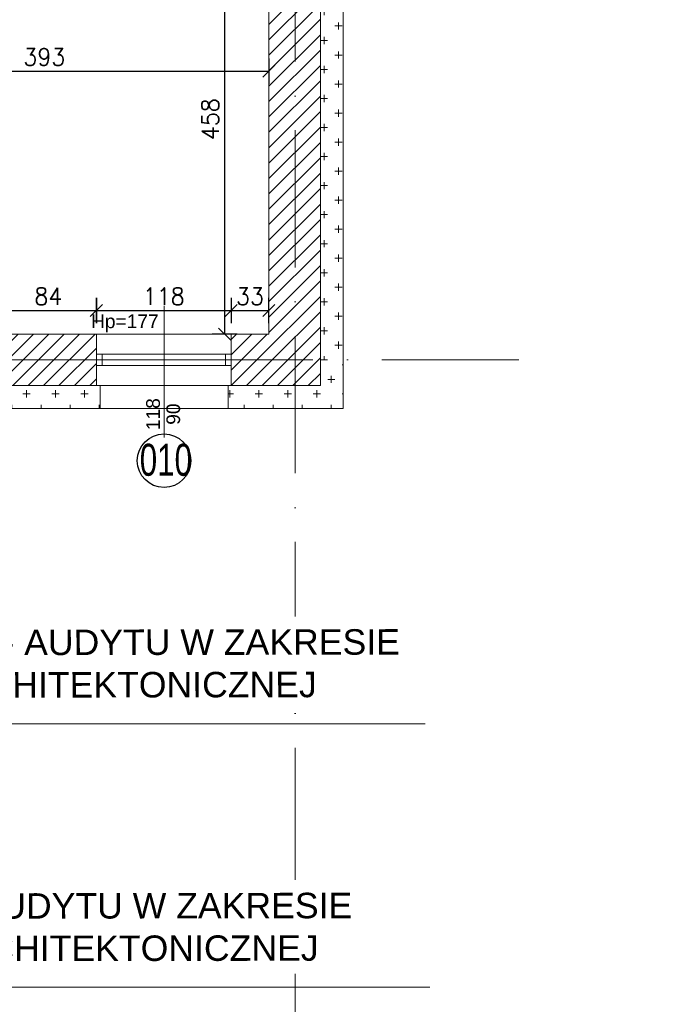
# Model space of a CAD drawing. Header units: millimetres. Extents: x -37273 to 136949, y -1495242345 to -598.
# Tile 46 of 53: x 58383 to 58952, y -17411 to -16549. Entities that reach past the tile are written whole.
import ezdxf

# ---------------------------------------------------------------- set-up
doc = ezdxf.new("R2010")
doc.units = ezdxf.units.MM
doc.linetypes.add('217-500', pattern=[2, 0, -0.5, 1.5])
doc.linetypes.add('ACAD_ISO10W100', pattern=[18, 12, -3, 0, -3])
for name, color, linetype, lineweight in [('A-OKN', 3, 'Continuous', 13), ('urządzenia', 252, 'Continuous', 0), ('wymiarowannie', 253, 'Continuous', 5), ('ściany', 190, 'Continuous', 25)]:
    doc.layers.add(name, color=color, linetype=linetype, lineweight=lineweight)
for name, color, linetype in [('OPISY', 4, 'Continuous'), ('wym', 1, 'Continuous'), ('ściana', 7, 'Continuous')]:
    doc.layers.add(name, color=color, linetype=linetype)
doc.layers.add('projektowana skarpa', color=7, linetype='Continuous', lineweight=5, true_color=0x3f3f3f)
doc.styles.add('op2', font='arial.ttf')
doc.styles.get("Standard").update_dxf_attribs({"font": 'arial.ttf'})
doc.styles.add('Style-CHAR_FAST_FONT', font='CHAR_FAST_FONT.shx')
doc.styles.add('WYM_50', font='simplex.shx', dxfattribs={"width": 0.95})
doc.dimstyles.new('50', dxfattribs={"dimtxt": 15, "dimasz": 0.15, "dimexe": 13, "dimexo": 30, "dimgap": 5, "dimtad": 1, "dimdec": 0, "dimrnd": 0.5, "dimzin": 1, "dimdsep": 46, "dimtxsty": 'WYM_50', "dimblk": 'A', "dimcen": 3, "dimdle": 5, "dimse1": 1, "dimse2": 1, "dimclrd": 256, "dimclre": 256, "dimclrt": 2, "dimaunit": 1, "dimadec": 0, "dimazin": 0, "dimtfac": 0.32, "dimtdec": 0, "dimtix": 1, "dimtmove": 1, "dimatfit": 3, "dimldrblk": 'A', "dimfxl": 1, "dimtvp": 0.08, "dimtolj": 1, "dimtzin": 1, "dimarcsym": 0})

# ---------------------------------------------------------------- blocks, each defined once
blk = doc.blocks.new('A')
at = {"color": 1, "linetype": 'Continuous'}
blk.add_line((0, 73.6), (0, -73.6), dxfattribs=at)
at = {"color": 7, "linetype": 'Continuous'}
blk.add_line((-35.3, -35.3), (35.3, 35.3), dxfattribs=at)
blk = doc.blocks.new('*D2052')
at = {"layer": 'Defpoints', "color": 0, "lineweight": 13, "ltscale": 3}
for p in [(58646.02, -16869.38), (57823.02, -17208.75), (58646.02, -17925.19)]:
    blk.add_point(p, dxfattribs=at)
at = {"layer": 'wym', "lineweight": -2}
blk.add_line((57823.17, -17925.19), (58645.87, -17925.19), dxfattribs=at)
at = {"layer": 'wym', "lineweight": -2, "ltscale": 3, "xscale": 0.15, "yscale": 0.15, "zscale": 0.15, "rotation": 180}
blk.add_blockref('A', (57823.02, -17925.19), dxfattribs=at)
at = {"layer": 'wym', "lineweight": -2, "ltscale": 3, "xscale": 0.15, "yscale": 0.15, "zscale": 0.15}
blk.add_blockref('A', (58646.02, -17925.19), dxfattribs=at)
at = {"layer": 'wym', "color": 2, "ltscale": 3, "insert": (58234.52, -17912.69), "char_height": 15, "attachment_point": 5, "style": 'WYM_50'}
blk.add_mtext('\\A1;823', dxfattribs=at)
blk = doc.blocks.new('*D2101')
at = {"layer": 'Defpoints', "color": 0, "lineweight": 13, "ltscale": 3}
for p in [(58208.02, -16568.68), (58601.02, -16568.68), (58601.02, -16594.39)]:
    blk.add_point(p, dxfattribs=at)
at = {"layer": 'wym', "lineweight": -2}
blk.add_line((58208.17, -16594.39), (58600.87, -16594.39), dxfattribs=at)
at = {"layer": 'wym', "lineweight": -2, "ltscale": 3, "xscale": 0.15, "yscale": 0.15, "zscale": 0.15, "rotation": 180}
blk.add_blockref('A', (58208.02, -16594.39), dxfattribs=at)
at = {"layer": 'wym', "lineweight": -2, "ltscale": 3, "xscale": 0.15, "yscale": 0.15, "zscale": 0.15}
blk.add_blockref('A', (58601.02, -16594.39), dxfattribs=at)
at = {"layer": 'wym', "color": 2, "ltscale": 3, "insert": (58404.52, -16581.89), "char_height": 15, "attachment_point": 5, "style": 'WYM_50'}
blk.add_mtext('\\A1;393', dxfattribs=at)
blk = doc.blocks.new('*D2107')
at = {"layer": 'Defpoints', "color": 0, "lineweight": 13, "ltscale": 3}
for p in [(58529.21, -16366.38), (58529.21, -16824.38), (58562.25, -16824.38)]:
    blk.add_point(p, dxfattribs=at)
at = {"layer": 'wym', "lineweight": -2}
blk.add_line((58562.25, -16366.53), (58562.25, -16824.23), dxfattribs=at)
at = {"layer": 'wym', "lineweight": -2, "ltscale": 3, "xscale": 0.15, "yscale": 0.15, "zscale": 0.15}
for p, rotation in [((58562.25, -16366.38), 90), ((58562.25, -16824.38), 270)]:
    blk.add_blockref('A', p, dxfattribs=dict(at, rotation=rotation))
at = {"layer": 'wym', "color": 2, "ltscale": 3, "insert": (58549.75, -16636.31), "char_height": 15, "attachment_point": 5, "rotation": 90, "style": 'WYM_50'}
blk.add_mtext('\\A1;458', dxfattribs=at)
blk = doc.blocks.new('*D2115')
at = {"layer": 'Defpoints', "color": 0, "lineweight": 13, "ltscale": 3}
for p in [(58450.02, -16803.81), (58366.02, -16834.3), (58450.02, -16834.3)]:
    blk.add_point(p, dxfattribs=at)
at = {"layer": 'wym', "lineweight": -2}
blk.add_line((58366.17, -16803.81), (58449.87, -16803.81), dxfattribs=at)
at = {"layer": 'wym', "lineweight": -2, "ltscale": 3, "xscale": 0.15, "yscale": 0.15, "zscale": 0.15, "rotation": 180}
blk.add_blockref('A', (58366.02, -16803.81), dxfattribs=at)
at = {"layer": 'wym', "lineweight": -2, "ltscale": 3, "xscale": 0.15, "yscale": 0.15, "zscale": 0.15}
blk.add_blockref('A', (58450.02, -16803.81), dxfattribs=at)
at = {"layer": 'wym', "color": 2, "ltscale": 3, "insert": (58408.02, -16791.31), "char_height": 15, "attachment_point": 5, "style": 'WYM_50'}
blk.add_mtext('\\A1;84', dxfattribs=at)
blk = doc.blocks.new('*D2116')
at = {"layer": 'Defpoints', "color": 0, "lineweight": 13, "ltscale": 3}
for p in [(58568.02, -16803.81), (58450.02, -16834.3), (58568.02, -16834.3)]:
    blk.add_point(p, dxfattribs=at)
at = {"layer": 'wym', "lineweight": -2}
blk.add_line((58450.17, -16803.81), (58567.87, -16803.81), dxfattribs=at)
at = {"layer": 'wym', "lineweight": -2, "ltscale": 3, "xscale": 0.15, "yscale": 0.15, "zscale": 0.15, "rotation": 180}
blk.add_blockref('A', (58450.02, -16803.81), dxfattribs=at)
at = {"layer": 'wym', "lineweight": -2, "ltscale": 3, "xscale": 0.15, "yscale": 0.15, "zscale": 0.15}
blk.add_blockref('A', (58568.02, -16803.81), dxfattribs=at)
at = {"layer": 'wym', "color": 2, "ltscale": 3, "insert": (58509.02, -16791.31), "char_height": 15, "attachment_point": 5, "style": 'WYM_50'}
blk.add_mtext('\\A1;118', dxfattribs=at)
blk = doc.blocks.new('*D2117')
at = {"layer": 'Defpoints', "color": 0, "lineweight": 13, "ltscale": 3}
for p in [(58601.02, -16803.81), (58568.02, -16815.55), (58601.02, -16815.55)]:
    blk.add_point(p, dxfattribs=at)
at = {"layer": 'wym', "lineweight": -2}
for p, q in [((58567.87, -16803.81), (58567.72, -16803.81)), ((58568.02, -16803.81), (58601.02, -16803.81)), ((58601.17, -16803.81), (58601.32, -16803.81))]:
    blk.add_line(p, q, dxfattribs=at)
at = {"layer": 'wym', "lineweight": -2, "ltscale": 3, "xscale": 0.15, "yscale": 0.15, "zscale": 0.15}
blk.add_blockref('A', (58568.02, -16803.81), dxfattribs=at)
at = {"layer": 'wym', "lineweight": -2, "ltscale": 3, "xscale": 0.15, "yscale": 0.15, "zscale": 0.15, "rotation": 180}
blk.add_blockref('A', (58601.02, -16803.81), dxfattribs=at)
at = {"layer": 'wym', "color": 2, "ltscale": 3, "insert": (58584.52, -16791.31), "char_height": 15, "attachment_point": 5, "style": 'WYM_50'}
blk.add_mtext('\\A1;33', dxfattribs=at)

msp = doc.modelspace()

# ---------------------------------------------------------------- hatches: boundary and pattern name
at = {"layer": 'wymiarowannie', "lineweight": 13, "ltscale": 3}
h = msp.add_hatch(dxfattribs=at)
h.set_pattern_fill('ANSI31', color=5, scale=3)
h.set_pattern_definition([(45, (58568.015, -16869.378), (-6.73519, 6.73519), [])])
h.paths.add_polyline_path([(58510.97, -16366.38), (58510.97, -16354.38), (58601.02, -16354.38), (58601.02, -16171.38), (58568.02, -16171.38), (58568.02, -16148.88), (58624.02, -16148.88), (58624.02, -16846.88), (58568.02, -16846.88), (58568.02, -16824.38), (58601.02, -16824.38), (58601.02, -16366.38)])
h.paths.add_polyline_path([(58624.02, -16846.88), (58624.02, -16148.88), (58646.02, -16148.88), (58646.02, -16846.88)])
h.paths.add_polyline_path([(58366.02, -16171.38), (58366.02, -16148.88), (58450.02, -16148.88), (58450.02, -16171.38)])
h.paths.add_polyline_path([(58366.02, -16148.88), (58366.02, -16126.38), (58450.02, -16126.38), (58450.02, -16148.88)])
h.paths.add_polyline_path([(58568.02, -16148.88), (58568.02, -16126.38), (58624.02, -16126.38), (58624.02, -16148.88)])
h.paths.add_polyline_path([(58624.02, -16148.88), (58624.02, -16126.38), (58646.02, -16126.38), (58646.02, -16148.88)])
h = msp.add_hatch(dxfattribs=at)
h.set_pattern_fill('ANSI31', color=5, scale=3)
h.set_pattern_definition([(45, (58141.015, -16148.878), (-6.73519, 6.73519), [])])
h.paths.add_polyline_path([(58141.02, -16171.38), (58141.02, -16148.88), (58248.02, -16148.88), (58248.02, -16171.38), (58208.02, -16171.38), (58208.02, -16354.38), (58420.97, -16354.38), (58420.97, -16366.38), (58208.02, -16366.38), (58208.02, -16708.48), (58196.02, -16708.48), (58196.02, -16669.38), (58171, -16669.38), (58171, -16657.38), (58196.02, -16657.38), (58196.02, -16171.38)])
h.paths.add_polyline_path([(58178.02, -16846.88), (58178.02, -16824.38), (58196.02, -16824.38), (58196.02, -16798.48), (58208.02, -16798.48), (58208.02, -16824.38), (58248.02, -16824.38), (58248.02, -16846.88)])
h.paths.add_polyline_path([(58366.02, -16846.88), (58366.02, -16824.38), (58450.02, -16824.38), (58450.02, -16846.88)])
h.paths.add_polyline_path([(58366.02, -16869.38), (58366.02, -16846.88), (58450.02, -16846.88), (58450.02, -16869.38)])
h.paths.add_polyline_path([(58178.02, -16869.38), (58178.02, -16846.88), (58248.02, -16846.88), (58248.02, -16869.38)])
h.paths.add_polyline_path([(58304.73, -16825.67), (58241.64, -16825.67), (58241.64, -16804.29), (58304.73, -16804.29)], flags=9)
h.paths.add_polyline_path([(58506.48, -16825.67), (58443.39, -16825.67), (58443.39, -16804.29), (58506.48, -16804.29)], flags=9)
h.paths.add_polyline_path([(58200.94, -16802.56), (58173.09, -16802.56), (58173.09, -16780.06), (58200.94, -16780.06)], flags=9)
h = msp.add_hatch(dxfattribs=at)
h.set_pattern_fill('CROSS', color=1, scale=2)
h.set_pattern_definition([(0, (58646.015, -16846.878), (12.7, 12.7), [6.35, -19.05]), (90, (58649.19, -16850.053), (-12.7, 12.7), [6.35, -19.05])])
h.paths.add_polyline_path([(58646.02, -16846.88), (58646.02, -16148.88), (58666.02, -16148.88), (58666.02, -16846.88)])
h = msp.add_hatch(dxfattribs=at)
h.set_pattern_fill('CROSS', color=1, scale=2)
h.set_pattern_definition([(0, (57992.015, -16889.378), (12.7, 12.7), [6.35, -19.05]), (90, (57995.19, -16892.553), (-12.7, 12.7), [6.35, -19.05])])
h.paths.add_polyline_path([(58363.49, -16889.38), (58363.49, -16869.38), (58366.02, -16869.38), (58450.02, -16869.38), (58453.43, -16869.38), (58453.43, -16889.38)])
h.paths.add_polyline_path([(58624.02, -16889.38), (58624.02, -16869.38), (58646.02, -16869.38), (58646.02, -16846.88), (58666.02, -16846.88), (58666.02, -16889.38)])
h.paths.add_polyline_path([(58175.49, -16889.38), (58175.49, -16869.38), (58177.77, -16869.38), (58248.26, -16869.38), (58251.43, -16869.38), (58251.43, -16889.38)])
h.paths.add_polyline_path([(57992.02, -16889.38), (57992.02, -16869.38), (58060.02, -16869.38), (58063.43, -16869.38), (58063.43, -16889.38)])
h.paths.add_polyline_path([(58565.49, -16889.38), (58565.49, -16869.38), (58568.02, -16869.38), (58624.02, -16869.38), (58624.02, -16889.38)])
h = msp.add_hatch(dxfattribs=at)
h.set_pattern_fill('ANSI31', color=5, scale=3)
h.set_pattern_definition([(45, (58568.015, -16869.378), (-6.7352, 6.7352), [])])
h.paths.add_polyline_path([(58568.02, -16869.38), (58568.02, -16846.88), (58624.02, -16846.88), (58624.02, -16869.38)])
h.paths.add_polyline_path([(58624.02, -16869.38), (58624.02, -16846.88), (58646.02, -16846.88), (58646.02, -16869.38)])

# ---------------------------------------------------------------- linework, layer by layer
at = {"layer": 'A-OKN'}
for p, q in [((58568.02, -16824.38), (58450.02, -16824.38)), ((58568.02, -16841.88), (58450.02, -16841.88)), ((58568.02, -16841.88), (58450.02, -16841.88)), ((58455.02, -16841.88), (58455.02, -16851.88)), ((58455.02, -16841.88), (58455.02, -16851.88)), ((58563.02, -16841.88), (58563.02, -16851.88)), ((58563.02, -16841.88), (58563.02, -16851.88)), ((58455.02, -16846.88), (58563.02, -16846.88)), ((58455.02, -16846.88), (58563.02, -16846.88)), ((58568.02, -16851.88), (58450.02, -16851.88)), ((58568.02, -16851.88), (58450.02, -16851.88)), ((58568.02, -16869.38), (58450.02, -16869.38)), ((58565.49, -16889.38), (58453.43, -16889.38))]:
    msp.add_line(p, q, dxfattribs=at)
at = {"layer": 'projektowana skarpa', "color": 1, "lineweight": 13}
for points in [[(58737.66, -17165.27), (58737.66, -17165.27), (58046.57, -17165.27)], [(58741.72, -17395.94), (58741.72, -17395.94), (58056.23, -17395.85)]]:
    msp.add_lwpolyline(points, dxfattribs=at)
at = {"layer": 'wymiarowannie', "color": 251, "linetype": 'ACAD_ISO10W100', "lineweight": 13, "ltscale": 10}
for p, q in [((58624.02, -18026.75), (58624.02, -15592.34)), ((58819.66, -16846.88), (57801.02, -16846.88))]:
    msp.add_line(p, q, dxfattribs=at)
at = {"layer": 'wymiarowannie', "ltscale": 3}
msp.add_line((58509.26, -16799.52), (58509.26, -16914.84), dxfattribs=at)
at = {"layer": 'ściana', "lineweight": 13, "ltscale": 3}
for p, q in [((58646.02, -16126.38), (58646.02, -16869.38)), ((58601.02, -16366.38), (58601.02, -16824.38)), ((58366.02, -16824.38), (58450.02, -16824.38)), ((58450.02, -16824.38), (58450.02, -16869.38)), ((58568.02, -16824.38), (58601.02, -16824.38)), ((58568.02, -16824.38), (58568.02, -16869.38)), ((58366.02, -16869.38), (58450.02, -16869.38)), ((58568.02, -16869.38), (58646.02, -16869.38))]:
    msp.add_line(p, q, dxfattribs=at)
at = {"layer": 'ściana', "color": 1, "lineweight": 13, "ltscale": 3}
for points in [[(58565.05, -16106.38), (58666.02, -16106.38), (58666.02, -16889.38), (58565.49, -16889.38)], [(58453.43, -16889.38), (58453.43, -16869.38)], [(58565.49, -16889.38), (58565.49, -16869.38)], [(58453.43, -16889.38), (58363.49, -16889.38)]]:
    msp.add_lwpolyline(points, dxfattribs=at)
at = {"layer": 'ściany', "color": 5, "ltscale": 100}
msp.add_circle((58509.26, -16935.15), 23.43, dxfattribs=at)

# ---------------------------------------------------------------- texts
at = {"layer": 'OPISY', "color": 4, "ltscale": 3, "style": 'op2', "width": 0.7}
msp.add_text('010', height=28, dxfattribs=at).set_placement((58487.99, -16948.34))
at = {"layer": 'urządzenia', "insert": (58474.94, -16814.98), "char_height": 12, "attachment_point": 5}
msp.add_mtext('Hp=177', dxfattribs=at)
at = {"layer": 'wymiarowannie', "color": 1, "lineweight": 13, "ltscale": 3, "insert": (58499.71, -16894.41), "char_height": 12, "attachment_point": 5, "rotation": 90}
msp.add_mtext('118', dxfattribs=at)
at = {"layer": 'wymiarowannie', "color": 1, "lineweight": 13, "ltscale": 3, "insert": (58517.37, -16894.41), "char_height": 12, "width": 30.7607, "attachment_point": 5, "rotation": 90}
msp.add_mtext('90', dxfattribs=at)

# ---------------------------------------------------------------- dimensions: what is measured, and where the dimension line sits
at = {"layer": 'wym'}
dim = msp.add_linear_dim(base=(58562.25, -16824.38), p1=(58529.21, -16366.38), p2=(58529.21, -16824.38), angle=90, dimstyle='50', override={"dimblk": 'A', "dimfxl": 0, "dimarcsym": 1}, dxfattribs=at)
dim.commit()
dim.dimension.update_dxf_attribs({"geometry": '*D2107', "text_midpoint": (58562.25, -16636.31), "dimtype": 160})
for base, p1, p2, picture, middle in [((58601.02, -16594.39), (58208.02, -16568.68), (58601.02, -16568.68), '*D2101', (58404.52, -16581.89)), ((58450.02, -16803.81), (58366.02, -16834.3), (58450.02, -16834.3), '*D2115', (58408.02, -16791.31)), ((58568.02, -16803.81), (58450.02, -16834.3), (58568.02, -16834.3), '*D2116', (58509.02, -16791.31)), ((58601.02, -16803.81), (58568.02, -16815.55), (58601.02, -16815.55), '*D2117', (58584.52, -16791.31)), ((58646.02, -17925.19), (57823.02, -17208.75), (58646.02, -16869.38), '*D2052', (58234.52, -17912.69))]:
    dim = msp.add_linear_dim(base=base, p1=p1, p2=p2, dimstyle='50', override={"dimblk": 'A', "dimfxl": 0, "dimarcsym": 1}, dxfattribs=at)
    dim.commit()
    dim.dimension.update_dxf_attribs({"geometry": picture, "text_midpoint": middle})

# ---------------------------------------------------------------- next in the draw order: texts
at = {"layer": 'OPISY', "color": 18, "linetype": '217-500', "ltscale": 5, "true_color": 0x000000, "char_height": 22.295, "width": 1938.6235, "attachment_point": 1, "rotation": 0.07758, "style": 'Style-CHAR_FAST_FONT', "bg_fill": 2}
for s, insert in [('{\\fArial|b0|i0|c238|p0;\\C1;PROBLEM NR \\fArial|b1|i0|c238|p0;20,21\\fArial|b0|i0|c238|p0;\\C18;\\c0; - AUDYTU W ZAKRESIE \\PDOSTEPNOŚCI  ARCHITEKTONICZNEJ}', (58066.64, -17083.42)), ('{\\fArial|b0|i0|c238|p0;\\C1;PROBLEM NR \\fArial|b1|i0|c238|p0;16\\fArial|b0|i0|c238|p0;\\C18;\\c0; - AUDYTU W ZAKRESIE \\PDOSTEPNOŚCI  ARCHITEKTONICZNEJ}', (58068.25, -17314))]:
    msp.add_mtext(s, dxfattribs=dict(at, insert=insert))

doc.saveas('drawing.dxf')
